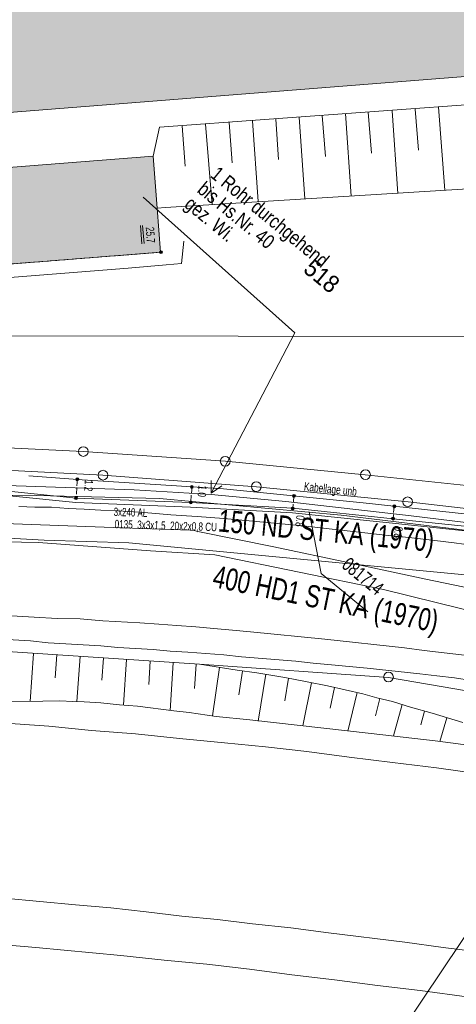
# Model space of a CAD drawing. Header units: metres. Extents: x -740 to 758, y -633 to 854.
# Tile 140 of 256: x -317 to -289, y -166 to -102. Entities that reach past the tile are written whole.
import ezdxf

# ---------------------------------------------------------------- set-up
doc = ezdxf.new("R2010")
doc.units = ezdxf.units.M
doc.header["$MEASUREMENT"] = 0
doc.linetypes.add('416_125', pattern=[0.5408, 0.416, -0.1248])
for name, color, linetype in [('Gas.LOVION', 7, 'Continuous'), ('Gis.LOVION', 7, 'Continuous'), ('Grundkarte.LOVION', 7, 'Continuous'), ('Grundkarte_Text.LOVION', 7, 'Continuous'), ('Strom.LOVION', 7, 'Continuous'), ('StromBemass.LOVION', 7, 'Continuous'), ('Telko.LOVION', 7, 'Continuous'), ('ViewBounds.LOVION', 7, 'Continuous'), ('Wasser.LOVION', 7, 'Continuous')]:
    doc.layers.add(name, color=color, linetype=linetype)
doc.styles.add('ERSTELLTER_STIL_1', font='arial.ttf')

msp = doc.modelspace()

# ---------------------------------------------------------------- hatches: boundary and pattern name
at = {"layer": 'Grundkarte.LOVION', "linetype": 'Continuous', "lineweight": 18}
for color, points in [(9, [(-348.745, -69.703), (-347.383, -86.653), (-345.574, -109.087), (-345.352, -110.454), (-345.059, -110.425), (-279.536, -105.26), (-281.289, -82.496), (-282.669, -64.454)]), (254, [(-344.964, -111.096), (-345.059, -110.425), (-345.352, -110.454), (-345.574, -109.087), (-348.417, -109.335), (-347.778, -115.568), (-344.552, -115.312), (-344.108, -121.061), (-332.945, -120.058), (-333.025, -119.239), (-307.568, -117.223), (-307.784, -114.406), (-308.052, -111.063), (-333.541, -113.053), (-333.644, -111.999), (-340.618, -112.622), (-340.78, -110.657)])]:
    msp.add_hatch(color=color, dxfattribs=at).paths.add_polyline_path(points)
at = {"layer": 'StromBemass.LOVION', "linetype": 'Continuous', "lineweight": 13}
for points in [[(-307.477, -117.287), (-307.47, -117.277), (-307.464, -117.267), (-307.46, -117.256), (-307.457, -117.244), (-307.455, -117.233), (-307.455, -117.221), (-307.457, -117.209), (-307.46, -117.198), (-307.464, -117.187), (-307.47, -117.176), (-307.477, -117.167), (-307.485, -117.158), (-307.494, -117.151), (-307.504, -117.145), (-307.515, -117.14), (-307.526, -117.136), (-307.538, -117.134), (-307.549, -117.133), (-307.561, -117.134), (-307.573, -117.136), (-307.584, -117.14), (-307.595, -117.145), (-307.605, -117.151), (-307.614, -117.159), (-307.622, -117.167), (-307.629, -117.177), (-307.634, -117.187), (-307.639, -117.198), (-307.641, -117.21), (-307.643, -117.221), (-307.643, -117.233), (-307.641, -117.245), (-307.638, -117.256), (-307.634, -117.267), (-307.628, -117.278), (-307.621, -117.287), (-307.613, -117.296), (-307.604, -117.303), (-307.594, -117.31), (-307.583, -117.315), (-307.572, -117.318), (-307.561, -117.32), (-307.549, -117.321), (-307.537, -117.32), (-307.525, -117.318), (-307.514, -117.314), (-307.504, -117.309), (-307.494, -117.303), (-307.485, -117.295)], [(-312.863, -131.895), (-312.856, -131.885), (-312.85, -131.875), (-312.846, -131.864), (-312.843, -131.852), (-312.841, -131.84), (-312.841, -131.829), (-312.843, -131.817), (-312.846, -131.805), (-312.85, -131.794), (-312.856, -131.784), (-312.863, -131.774), (-312.871, -131.766), (-312.88, -131.758), (-312.89, -131.752), (-312.901, -131.747), (-312.912, -131.743), (-312.924, -131.741), (-312.936, -131.74), (-312.948, -131.741), (-312.96, -131.743), (-312.971, -131.747), (-312.982, -131.752), (-312.992, -131.758), (-313.001, -131.766), (-313.009, -131.775), (-313.016, -131.784), (-313.021, -131.795), (-313.026, -131.806), (-313.029, -131.817), (-313.03, -131.829), (-313.03, -131.841), (-313.029, -131.853), (-313.026, -131.864), (-313.021, -131.875), (-313.015, -131.886), (-313.008, -131.895), (-313, -131.904), (-312.991, -131.912), (-312.981, -131.918), (-312.97, -131.923), (-312.959, -131.927), (-312.947, -131.929), (-312.935, -131.929), (-312.924, -131.929), (-312.912, -131.926), (-312.901, -131.923), (-312.89, -131.918), (-312.88, -131.911), (-312.871, -131.904)], [(-305.486, -132.381), (-305.479, -132.371), (-305.473, -132.36), (-305.469, -132.349), (-305.466, -132.338), (-305.464, -132.326), (-305.464, -132.314), (-305.466, -132.302), (-305.469, -132.29), (-305.473, -132.279), (-305.479, -132.269), (-305.486, -132.259), (-305.494, -132.251), (-305.503, -132.243), (-305.514, -132.237), (-305.524, -132.232), (-305.536, -132.228), (-305.548, -132.226), (-305.559, -132.225), (-305.571, -132.226), (-305.583, -132.228), (-305.594, -132.232), (-305.605, -132.237), (-305.615, -132.243), (-305.625, -132.251), (-305.633, -132.26), (-305.64, -132.269), (-305.645, -132.28), (-305.65, -132.291), (-305.653, -132.303), (-305.654, -132.314), (-305.654, -132.326), (-305.653, -132.338), (-305.65, -132.35), (-305.645, -132.361), (-305.639, -132.371), (-305.632, -132.381), (-305.624, -132.39), (-305.615, -132.397), (-305.605, -132.404), (-305.594, -132.409), (-305.583, -132.412), (-305.571, -132.415), (-305.559, -132.415), (-305.547, -132.414), (-305.535, -132.412), (-305.524, -132.408), (-305.513, -132.403), (-305.503, -132.397), (-305.494, -132.389)], [(-312.94, -133.101), (-312.933, -133.091), (-312.928, -133.08), (-312.923, -133.069), (-312.92, -133.058), (-312.919, -133.046), (-312.919, -133.034), (-312.92, -133.022), (-312.923, -133.011), (-312.928, -133), (-312.934, -132.989), (-312.941, -132.98), (-312.949, -132.971), (-312.958, -132.963), (-312.968, -132.957), (-312.979, -132.952), (-312.99, -132.948), (-313.002, -132.946), (-313.014, -132.945), (-313.026, -132.946), (-313.038, -132.948), (-313.049, -132.952), (-313.06, -132.957), (-313.07, -132.964), (-313.079, -132.971), (-313.087, -132.98), (-313.094, -132.99), (-313.1, -133), (-313.104, -133.011), (-313.107, -133.023), (-313.108, -133.035), (-313.108, -133.047), (-313.107, -133.058), (-313.104, -133.07), (-313.099, -133.081), (-313.094, -133.091), (-313.087, -133.101), (-313.078, -133.11), (-313.069, -133.117), (-313.059, -133.124), (-313.048, -133.129), (-313.037, -133.132), (-313.025, -133.135), (-313.013, -133.135), (-313.001, -133.135), (-312.99, -133.132), (-312.978, -133.129), (-312.968, -133.123), (-312.958, -133.117), (-312.948, -133.109)], [(-298.912, -132.962), (-298.906, -132.952), (-298.9, -132.942), (-298.896, -132.931), (-298.893, -132.919), (-298.891, -132.907), (-298.891, -132.896), (-298.893, -132.884), (-298.896, -132.872), (-298.9, -132.861), (-298.906, -132.851), (-298.913, -132.841), (-298.921, -132.833), (-298.93, -132.825), (-298.94, -132.819), (-298.951, -132.814), (-298.962, -132.81), (-298.974, -132.808), (-298.986, -132.808), (-298.997, -132.808), (-299.009, -132.811), (-299.02, -132.814), (-299.031, -132.819), (-299.041, -132.826), (-299.05, -132.833), (-299.058, -132.842), (-299.065, -132.852), (-299.071, -132.862), (-299.075, -132.873), (-299.078, -132.884), (-299.079, -132.896), (-299.079, -132.908), (-299.078, -132.92), (-299.075, -132.931), (-299.07, -132.942), (-299.065, -132.953), (-299.058, -132.962), (-299.05, -132.971), (-299.04, -132.978), (-299.03, -132.984), (-299.02, -132.99), (-299.008, -132.993), (-298.997, -132.995), (-298.985, -132.996), (-298.973, -132.995), (-298.961, -132.993), (-298.95, -132.989), (-298.94, -132.984), (-298.93, -132.978), (-298.92, -132.97)], [(-305.555, -133.377), (-305.548, -133.367), (-305.543, -133.357), (-305.539, -133.346), (-305.536, -133.335), (-305.534, -133.323), (-305.534, -133.312), (-305.536, -133.3), (-305.539, -133.289), (-305.543, -133.278), (-305.549, -133.267), (-305.556, -133.258), (-305.564, -133.249), (-305.573, -133.242), (-305.583, -133.236), (-305.593, -133.231), (-305.604, -133.227), (-305.616, -133.225), (-305.628, -133.224), (-305.639, -133.225), (-305.651, -133.227), (-305.662, -133.231), (-305.672, -133.236), (-305.682, -133.242), (-305.691, -133.25), (-305.699, -133.258), (-305.706, -133.268), (-305.712, -133.278), (-305.716, -133.289), (-305.719, -133.3), (-305.72, -133.312), (-305.72, -133.324), (-305.719, -133.335), (-305.716, -133.347), (-305.712, -133.358), (-305.706, -133.368), (-305.699, -133.377), (-305.691, -133.386), (-305.682, -133.393), (-305.672, -133.4), (-305.661, -133.404), (-305.65, -133.408), (-305.639, -133.41), (-305.627, -133.411), (-305.615, -133.41), (-305.604, -133.408), (-305.593, -133.404), (-305.582, -133.399), (-305.572, -133.393), (-305.563, -133.385)], [(-292.452, -133.624), (-292.445, -133.614), (-292.439, -133.604), (-292.435, -133.593), (-292.432, -133.581), (-292.43, -133.569), (-292.43, -133.557), (-292.432, -133.546), (-292.435, -133.534), (-292.439, -133.523), (-292.445, -133.513), (-292.452, -133.503), (-292.46, -133.494), (-292.469, -133.487), (-292.479, -133.48), (-292.49, -133.475), (-292.502, -133.472), (-292.513, -133.469), (-292.525, -133.469), (-292.537, -133.47), (-292.549, -133.472), (-292.56, -133.476), (-292.571, -133.481), (-292.581, -133.487), (-292.59, -133.495), (-292.598, -133.503), (-292.605, -133.513), (-292.611, -133.524), (-292.615, -133.535), (-292.618, -133.546), (-292.62, -133.558), (-292.62, -133.57), (-292.618, -133.582), (-292.615, -133.593), (-292.611, -133.604), (-292.605, -133.615), (-292.598, -133.624), (-292.59, -133.633), (-292.581, -133.641), (-292.57, -133.647), (-292.56, -133.652), (-292.548, -133.656), (-292.537, -133.658), (-292.525, -133.659), (-292.513, -133.658), (-292.501, -133.656), (-292.49, -133.652), (-292.479, -133.647), (-292.469, -133.64), (-292.46, -133.633)], [(-298.993, -133.763), (-298.986, -133.753), (-298.981, -133.743), (-298.976, -133.732), (-298.973, -133.72), (-298.972, -133.708), (-298.972, -133.696), (-298.974, -133.685), (-298.977, -133.673), (-298.981, -133.662), (-298.987, -133.652), (-298.994, -133.642), (-299.002, -133.633), (-299.011, -133.626), (-299.021, -133.62), (-299.032, -133.615), (-299.043, -133.611), (-299.055, -133.609), (-299.067, -133.608), (-299.079, -133.609), (-299.09, -133.611), (-299.102, -133.615), (-299.112, -133.62), (-299.122, -133.626), (-299.132, -133.634), (-299.14, -133.643), (-299.147, -133.652), (-299.152, -133.663), (-299.157, -133.674), (-299.16, -133.685), (-299.161, -133.697), (-299.161, -133.709), (-299.159, -133.721), (-299.156, -133.732), (-299.152, -133.743), (-299.146, -133.754), (-299.139, -133.763), (-299.131, -133.772), (-299.122, -133.779), (-299.112, -133.786), (-299.101, -133.791), (-299.09, -133.794), (-299.078, -133.797), (-299.066, -133.797), (-299.054, -133.797), (-299.043, -133.794), (-299.031, -133.791), (-299.021, -133.785), (-299.011, -133.779), (-299.001, -133.771)], [(-292.534, -134.418), (-292.527, -134.408), (-292.521, -134.398), (-292.517, -134.387), (-292.514, -134.376), (-292.513, -134.364), (-292.513, -134.352), (-292.514, -134.34), (-292.517, -134.329), (-292.522, -134.318), (-292.527, -134.308), (-292.534, -134.298), (-292.542, -134.289), (-292.551, -134.282), (-292.561, -134.276), (-292.572, -134.271), (-292.583, -134.267), (-292.595, -134.265), (-292.607, -134.264), (-292.619, -134.265), (-292.63, -134.267), (-292.641, -134.271), (-292.652, -134.276), (-292.662, -134.282), (-292.671, -134.29), (-292.679, -134.298), (-292.686, -134.308), (-292.692, -134.318), (-292.696, -134.329), (-292.699, -134.341), (-292.7, -134.353), (-292.7, -134.364), (-292.699, -134.376), (-292.696, -134.388), (-292.692, -134.399), (-292.686, -134.409), (-292.679, -134.418), (-292.671, -134.427), (-292.662, -134.435), (-292.652, -134.441), (-292.641, -134.446), (-292.63, -134.449), (-292.618, -134.452), (-292.606, -134.452), (-292.594, -134.452), (-292.583, -134.449), (-292.572, -134.446), (-292.561, -134.441), (-292.551, -134.434), (-292.542, -134.427)]]:
    msp.add_hatch(color=7, dxfattribs=at).paths.add_polyline_path(points)

# ---------------------------------------------------------------- linework, layer by layer
at = {"layer": 'Gas.LOVION', "color": 5, "linetype": 'Continuous', "lineweight": 18}
msp.add_lwpolyline([(-219.175, -140.412), (-243.406, -142.116), (-268.264, -143.01), (-276.185, -141.804), (-286.61, -138.109), (-309.611, -135.924), (-315.067, -135.748), (-321.559, -135.393), (-329.622, -135.147), (-345.024, -134.82), (-349.837, -135.01), (-364.055, -134.848), (-369.432, -135.167), (-379.982, -135.785), (-395.272, -136.6), (-397.497, -136.818), (-407.579, -137.39), (-411.6, -142.054), (-415.469, -142.24), (-424.525, -142.416), (-435.069, -142.797), (-453.806, -143.417), (-462.068, -143.249)], dxfattribs=at)
at = {"layer": 'Gas.LOVION', "color": 1, "linetype": 'Continuous', "lineweight": 18}
msp.add_lwpolyline([(-407.075, -137.858), (-396.609, -136.982), (-396.023, -136.925), (-395.025, -136.857), (-385.161, -136.321), (-384.898, -136.295), (-383.955, -136.262), (-372.076, -135.633), (-369.385, -135.503), (-360.812, -135.063), (-349.832, -135.069), (-337.972, -135.446), (-327.385, -135.667), (-315.436, -135.903), (-308.217, -136.423), (-304.069, -136.683), (-293.225, -138.918), (-281.309, -141.847)], dxfattribs=at)
at = {"layer": 'Gis.LOVION', "color": 44, "linetype": 'Continuous', "lineweight": 18}
msp.add_lwpolyline([(-277.119, -135.275), (-285.65, -134.321), (-294.523, -133.356), (-303.523, -132.447), (-312.624, -131.859), (-316.048, -131.603)], dxfattribs=at)
at = {"layer": 'Grundkarte.LOVION', "color": 253, "linetype": 'Continuous', "lineweight": 18}
for points in [[(-282.337, -134.351), (-291.634, -133.28), (-301.393, -132.313), (-311.279, -131.565), (-318.408, -131.198), (-326.746, -130.861), (-338.737, -130.644), (-358.246, -130.926), (-377.719, -131.884), (-377.815, -130.297), (-380.134, -101.737), (-357.074, -99.689), (-357.302, -96.756), (-357.47, -94.733), (-358.492, -94.862), (-359.079, -87.649), (-347.617, -86.676), (-347.383, -86.653), (-348.745, -69.703), (-348.796, -69.176), (-339.736, -68.438), (-340.397, -60.463), (-285.437, -56.095)], [(-405.999, -144.934), (-397.708, -144.479), (-387.797, -144.278), (-378.135, -144.25), (-375.712, -144.249), (-375.731, -143.749), (-375.74, -142.449), (-358.982, -141.845), (-356.983, -142.034), (-356.775, -142.043), (-330.143, -142.07), (-305.065, -143.726), (-292.894, -144.575), (-263.527, -149.595), (-249.443, -151.263), (-217.319, -155.156)], [(-405.999, -144.934), (-397.708, -144.479), (-387.797, -144.278), (-378.135, -144.25), (-375.712, -144.249), (-375.731, -143.749), (-375.74, -142.449), (-358.982, -141.845), (-356.983, -142.034), (-356.775, -142.043), (-330.143, -142.07), (-305.065, -143.726), (-292.894, -144.575), (-263.527, -149.595), (-249.443, -151.263), (-217.319, -155.156)], [(-286.907, -150.788), (-289.813, -150.392), (-292.654, -150.049), (-295.437, -149.701), (-298.161, -149.346), (-300.821, -149.045), (-303.449, -148.77), (-306.343, -148.491), (-309.179, -148.207), (-312.008, -147.981), (-314.753, -147.717), (-317.85, -147.488), (-321.42, -147.246), (-325.822, -146.967), (-334.71, -146.447), (-340.815, -146.275), (-343.841, -146.158), (-346.862, -146.098), (-352.967, -145.927), (-354.182, -145.898), (-356.579, -145.866), (-359.125, -145.819), (-361.847, -145.79), (-364.777, -145.751)], [(-286.907, -150.788), (-289.813, -150.392), (-292.654, -150.049), (-295.437, -149.701), (-298.161, -149.346), (-300.821, -149.045), (-303.449, -148.77), (-306.343, -148.491), (-309.179, -148.207), (-312.008, -147.981), (-314.753, -147.717), (-317.85, -147.488), (-321.42, -147.246), (-325.822, -146.967), (-334.71, -146.447), (-340.815, -146.275), (-343.841, -146.158), (-346.862, -146.098), (-352.967, -145.927), (-354.182, -145.898), (-356.579, -145.866), (-359.125, -145.819), (-361.847, -145.79), (-364.777, -145.751)]]:
    msp.add_lwpolyline(points, dxfattribs=at)
at = {"layer": 'Grundkarte.LOVION', "color": 8, "linetype": 'Continuous', "lineweight": 18}
for points in [[(-285.444, -132.497), (-294.405, -131.541), (-303.385, -130.675), (-312.551, -130.035), (-320.954, -129.644), (-337.867, -128.667), (-376.196, -130.228), (-377.815, -130.297), (-380.134, -101.737), (-357.074, -99.689), (-357.302, -96.756), (-357.47, -94.733), (-358.492, -94.862), (-359.079, -87.649), (-347.617, -86.676), (-347.383, -86.653), (-348.745, -69.703), (-348.796, -69.176), (-339.736, -68.438), (-340.397, -60.463), (-285.437, -56.095)], [(-343.08, -120.99), (-342.979, -121.719), (-332.306, -120.853), (-331.417, -119.968), (-309.654, -118.254), (-307.221, -118.046), (-306.226, -117.948), (-306.07, -116.515)], [(-263.527, -149.595), (-292.894, -144.575), (-305.065, -143.726), (-330.143, -142.07), (-356.775, -142.043), (-356.983, -142.034), (-358.982, -141.845), (-374.17, -140.67), (-377.041, -140.625), (-377.548, -134.232), (-377.719, -131.884), (-358.246, -130.926), (-338.737, -130.644), (-326.746, -130.861), (-318.408, -131.198), (-311.279, -131.565), (-301.393, -132.313), (-291.634, -133.28), (-282.337, -134.351)], [(-316.698, -133.573), (-315.659, -133.619), (-314.594, -133.633), (-313.522, -133.706), (-312.483, -133.752), (-311.412, -133.825), (-310.315, -133.865), (-308.62, -133.965), (-306.92, -134.124), (-305.226, -134.225), (-303.499, -134.351), (-298.398, -134.828), (-296.724, -135.019), (-294.992, -135.204), (-293.318, -135.395), (-291.586, -135.581), (-289.912, -135.772), (-288.686, -135.918), (-287.428, -136.09)], [(-407.834, -139.764), (-393.623, -140.621), (-377.041, -140.625), (-374.17, -140.67), (-358.982, -141.845), (-356.983, -142.034), (-356.775, -142.043), (-330.143, -142.07), (-305.065, -143.726), (-292.894, -144.575), (-263.527, -149.595), (-249.443, -151.263), (-217.319, -155.156)], [(-317.161, -140.623), (-315.707, -140.688), (-314.22, -140.779), (-312.739, -140.811), (-311.279, -140.935), (-308.902, -141.057), (-307.682, -141.144), (-306.52, -141.238), (-305.3, -141.325), (-304.138, -141.419), (-302.944, -141.538), (-301.782, -141.632), (-297.007, -142.11), (-291.868, -142.672), (-290.61, -142.845), (-289.325, -142.985), (-288.008, -143.152)], [(-319.33, -142.017), (-315.941, -142.218), (-314.806, -142.343), (-311.417, -142.544), (-310.314, -142.643), (-308.054, -142.777), (-306.951, -142.876), (-305.821, -142.943), (-303.498, -143.129), (-302.362, -143.255), (-298.877, -143.535), (-297.742, -143.66), (-296.58, -143.753), (-295.444, -143.879), (-294.283, -143.972), (-290.877, -144.349), (-289.8, -144.48), (-288.664, -144.605), (-287.555, -144.763)], [(-364.777, -145.751), (-361.847, -145.79), (-359.125, -145.819), (-356.579, -145.866), (-354.182, -145.898), (-352.967, -145.927), (-346.862, -146.098), (-343.841, -146.158), (-340.815, -146.275), (-334.71, -146.447), (-325.822, -146.967), (-321.42, -147.246), (-317.85, -147.488), (-314.753, -147.717), (-312.008, -147.981), (-309.179, -148.207), (-306.343, -148.491), (-303.449, -148.77), (-300.821, -149.045), (-298.161, -149.346), (-295.437, -149.701), (-292.654, -150.049), (-289.813, -150.392), (-286.907, -150.788)], [(-317.635, -158.757), (-313.04, -159.195), (-310.775, -159.387), (-308.504, -159.638), (-306.201, -159.915), (-303.904, -160.134), (-301.66, -160.417), (-299.181, -160.677), (-296.756, -161.002), (-291.851, -161.586), (-289.393, -161.937), (-286.941, -162.229)], [(-287.72, -165.143), (-290.866, -164.711), (-293.616, -164.389), (-296.373, -164.009), (-299.123, -163.686), (-301.848, -163.332), (-304.598, -163.01), (-307.343, -162.746), (-310.12, -162.456), (-315.61, -161.929), (-318.382, -161.697), (-323.86, -161.287), (-325.794, -161.151), (-327.723, -161.074), (-329.657, -160.938), (-331.586, -160.86), (-333.488, -160.751), (-339.275, -160.519), (-341.171, -160.468), (-346.957, -160.235), (-354.798, -160.145), (-365.214, -160.631), (-387.709, -161.205), (-409.491, -162.418)]]:
    msp.add_lwpolyline(points, dxfattribs=at)
for points in [[(-348.745, -69.703), (-282.669, -64.454), (-281.289, -82.496), (-279.536, -105.26), (-345.059, -110.425), (-345.352, -110.454), (-345.574, -109.087), (-347.383, -86.653)], [(-344.964, -111.096), (-340.78, -110.657), (-340.618, -112.622), (-333.644, -111.999), (-333.541, -113.053), (-308.052, -111.063), (-307.784, -114.406), (-307.568, -117.223), (-333.025, -119.239), (-332.945, -120.058), (-344.108, -121.061), (-344.552, -115.312), (-347.778, -115.568), (-348.417, -109.335), (-345.574, -109.087), (-345.352, -110.454), (-345.059, -110.425)], [(-337.867, -128.667), (-320.954, -129.644), (-312.551, -130.035), (-303.385, -130.675), (-294.405, -131.541), (-285.444, -132.497), (-277.298, -133.593), (-277.128, -135.024), (-282.337, -134.351), (-291.634, -133.28), (-301.393, -132.313), (-311.279, -131.565), (-318.408, -131.198), (-326.746, -130.861), (-338.737, -130.644), (-358.246, -130.926), (-377.719, -131.884), (-377.815, -130.297), (-376.196, -130.228)]]:
    msp.add_lwpolyline(points, close=True, dxfattribs=at)
at = {"layer": 'Grundkarte.LOVION', "color": 7, "linetype": 'Continuous', "lineweight": 13}
for points in [[(-282.931, -112.863), (-307.257, -114.355), (-307.784, -114.406), (-308.052, -111.063), (-307.644, -109.191), (-279.411, -107.14)], [(-294.201, -108.231), (-294.002, -110.872)], [(-292.673, -108.141), (-292.301, -113.454)], [(-291.177, -108.024), (-290.978, -110.665)], [(-289.681, -107.907), (-289.277, -113.247)], [(-301.654, -108.782), (-301.294, -113.979)], [(-300.158, -108.666), (-299.991, -111.28)], [(-298.662, -108.549), (-298.296, -113.804)], [(-297.166, -108.432), (-296.967, -111.073)], [(-295.67, -108.316), (-295.299, -113.629)], [(-306.174, -109.106), (-305.981, -111.688)], [(-304.678, -108.989), (-304.259, -114.18)], [(-303.15, -108.899), (-302.957, -111.481)], [(-375.74, -142.449), (-358.982, -141.845), (-356.983, -142.034), (-356.775, -142.043), (-330.143, -142.07), (-305.065, -143.726), (-302.634, -144.109), (-301.375, -144.281), (-299.573, -144.578), (-298.128, -144.851), (-296.832, -145.108), (-294.564, -145.625), (-293.652, -145.891), (-292.654, -146.118), (-291.496, -146.478), (-290.098, -146.873), (-288.117, -147.478)], [(-315.744, -143.026), (-315.973, -146.122)], [(-314.257, -143.117), (-314.348, -144.604)], [(-312.739, -143.235), (-312.959, -146.123)], [(-311.252, -143.326), (-311.349, -144.754)], [(-309.765, -143.417), (-309.953, -146.332)], [(-308.246, -143.535), (-308.337, -145.021)], [(-306.76, -143.626), (-306.962, -146.69)], [(-305.273, -143.717), (-305.385, -145.294)], [(-287.111, -149.005), (-289.894, -148.656), (-294.02, -148.173), (-301.818, -147.31), (-303.998, -147.08), (-305.736, -146.836), (-306.723, -146.725), (-309.058, -146.422), (-310.219, -146.328), (-311.413, -146.209), (-312.484, -146.136), (-313.225, -146.12), (-314.056, -146.083), (-315.148, -146.101), (-317.273, -146.131), (-317.234, -145.625), (-324.199, -145.124), (-333.512, -144.793), (-347.993, -144.199), (-352.799, -144.019), (-355.196, -143.987), (-357.924, -143.899), (-360.529, -143.858), (-363.341, -143.808)], [(-303.775, -143.925), (-304.238, -147.044)], [(-302.303, -144.165), (-302.538, -145.696)], [(-300.805, -144.373), (-301.28, -147.375)], [(-299.333, -144.614), (-299.573, -146.085)], [(-297.856, -144.913), (-298.412, -147.686)], [(-296.378, -145.212), (-296.662, -146.54)], [(-294.927, -145.543), (-295.512, -148.023)], [(-293.47, -145.932), (-293.745, -147.053)], [(-292.014, -146.322), (-292.586, -148.328)], [(-290.583, -146.743), (-290.822, -147.624)], [(-289.153, -147.165), (-289.595, -148.686)]]:
    msp.add_lwpolyline(points, dxfattribs=at)
at = {"layer": 'Grundkarte.LOVION', "color": 9, "linetype": 'Continuous', "lineweight": 18}
for centre, radius in [((-312.546, -130.047), 0.311), ((-303.413, -130.671), 0.314), ((-311.274, -131.567), 0.313), ((-294.384, -131.541), 0.314), ((-301.403, -132.301), 0.312), ((-291.674, -133.281), 0.313), ((-292.902, -144.55), 0.313)]:
    msp.add_circle(centre, radius, dxfattribs=at)
at = {"layer": 'Strom.LOVION', "color": 1, "linetype": 'Continuous', "lineweight": 18}
msp.add_lwpolyline([(-268.228, -136.578), (-269.184, -136.627), (-269.317, -136.625), (-269.51, -136.466), (-269.755, -136.372), (-273.407, -136.655), (-277.38, -136.083), (-281.687, -135.559), (-286.141, -135.048), (-292.606, -134.365), (-299.056, -133.695), (-305.639, -133.319), (-313.01, -133.05), (-321.131, -132.218), (-323.325, -132.3), (-325.189, -132.275), (-332.994, -132.107), (-337.529, -131.664), (-346.55, -131.6), (-368.042, -132.002), (-369.497, -122.864)], dxfattribs=at)
at = {"layer": 'Strom.LOVION', "color": 94, "linetype": 'Continuous', "lineweight": 18}
msp.add_lwpolyline([(-286.171, -135.347), (-292.636, -134.664), (-299.086, -133.994), (-305.64, -133.615), (-313.027, -133.332), (-321.161, -132.517), (-321.323, -132.518), (-321.645, -132.549), (-321.941, -132.549), (-322.337, -132.573), (-322.692, -132.578), (-322.832, -132.651), (-322.986, -132.74), (-323.324, -132.758), (-333.038, -132.555), (-337.516, -132.106), (-346.56, -132.104), (-347.73, -131.922), (-351.123, -131.988), (-368.014, -132.295), (-374.371, -132.266), (-377.676, -132.323)], dxfattribs=at)
at = {"layer": 'StromBemass.LOVION', "color": 7, "linetype": 'Continuous', "lineweight": 13}
for points in [[(-308.858, -115.516), (-308.772, -116.69)], [(-308.724, -115.518), (-308.626, -116.676)]]:
    msp.add_lwpolyline(points, dxfattribs=at)
at = {"layer": 'StromBemass.LOVION', "color": 7, "linetype": '416_125', "lineweight": 13}
for points in [[(-332.996, -119.236), (-330.707, -119.071), (-324.388, -118.557), (-322.218, -118.374), (-307.552, -117.236)], [(-312.923, -131.829), (-313.01, -133.05)], [(-305.545, -132.32), (-305.639, -133.319)], [(-298.987, -132.891), (-299.056, -133.695)], [(-292.537, -133.56), (-292.606, -134.365)]]:
    msp.add_lwpolyline(points, dxfattribs=at)
at = {"layer": 'StromBemass.LOVION', "color": 7, "linetype": 'Continuous', "lineweight": 13}
for centre, radius in [((-307.549, -117.227), 0.094), ((-312.936, -131.835), 0.0947), ((-305.559, -132.32), 0.0952), ((-313.014, -133.04), 0.095), ((-298.985, -132.902), 0.0942), ((-305.627, -133.318), 0.0933), ((-292.525, -133.564), 0.095), ((-299.067, -133.703), 0.0947), ((-292.607, -134.358), 0.0941)]:
    msp.add_circle(centre, radius, dxfattribs=at)
at = {"layer": 'Telko.LOVION', "color": 49, "linetype": 'Continuous', "lineweight": 18}
for points in [[(-308.681, -113.696), (-298.933, -122.408), (-304.322, -132.732)], [(-294.222, -140.36), (-297.227, -137.891), (-298.013, -133.933)]]:
    msp.add_lwpolyline(points, dxfattribs=at)
at = {"layer": 'Telko.LOVION', "color": 1, "linetype": 'Continuous', "lineweight": 18}
for points in [[(-272.398, -137), (-295.94, -134.13), (-307.644, -133.072), (-315.526, -132.867), (-318.78, -132.831), (-319.646, -132.738), (-320.482, -132.805), (-324.07, -132.683), (-337.221, -132.402), (-352.218, -132.273), (-355.525, -132.005), (-356.388, -131.941), (-355.568, -131.566), (-342.389, -131.843), (-332.632, -132.027), (-317.479, -132.231), (-309.28, -132.508), (-304.314, -132.82), (-299.511, -133.267), (-291.441, -134.192), (-286.342, -134.802)], [(-269.657, -145.392), (-269.894, -144.928), (-271.421, -138.988), (-271.567, -137.495), (-271.557, -136.992), (-272.017, -137.421), (-318.169, -206.188)]]:
    msp.add_lwpolyline(points, dxfattribs=at)
at = {"layer": 'Telko.LOVION', "color": 7, "linetype": 'Continuous', "lineweight": 13}
msp.add_lwpolyline([(-303.63, -132.251), (-304.322, -132.732), (-304.315, -131.904)], dxfattribs=at)
at = {"layer": 'ViewBounds.LOVION', "color": 1, "linetype": 'Continuous', "lineweight": 18}
msp.add_lwpolyline([(528.379, 238.399), (527.852, -123.837), (-505.561, -122.336), (-505.035, 239.901)], close=True, dxfattribs=at)
at = {"layer": 'Wasser.LOVION', "color": 94, "linetype": 'Continuous', "lineweight": 18}
msp.add_lwpolyline([(-362.543, -133.533), (-358.537, -133.245), (-355.895, -133.208), (-345.868, -133.588), (-340.852, -133.806), (-335.852, -134.012), (-335.657, -134.037), (-335.449, -134.047), (-330.497, -134.213), (-310.624, -134.93), (-305.672, -135.096), (-305.419, -135.115), (-305.176, -135.18), (-300.291, -136.18), (-295.402, -137.21), (-290.497, -138.252), (-285.625, -139.269)], dxfattribs=at)

# ---------------------------------------------------------------- texts
at = {"layer": 'Gas.LOVION', "color": 5, "linetype": 'Continuous', "lineweight": 18, "insert": (-303.952, -135.605), "char_height": 1.42277, "attachment_point": 7, "rotation": 354.52994, "style": 'ERSTELLTER_STIL_1'}
msp.add_mtext('{\\A1;\\W0.72103x;150 ND ST KA (1970)}', dxfattribs=at)
at = {"layer": 'Gas.LOVION', "color": 1, "linetype": 'Continuous', "lineweight": 18, "insert": (-304.383, -139.157), "char_height": 1.42279, "attachment_point": 7, "rotation": 348.41894, "style": 'ERSTELLTER_STIL_1'}
msp.add_mtext('{\\A1;\\W0.72072x;400 HD1 ST KA (1970)}', dxfattribs=at)
at = {"layer": 'Grundkarte_Text.LOVION', "color": 7, "linetype": 'Continuous', "lineweight": 13, "insert": (-298.465, -118.463), "char_height": 1.12431, "attachment_point": 7, "rotation": 320.58395, "style": 'ERSTELLTER_STIL_1'}
msp.add_mtext('{\\A1;\\W0.89450x;518}', dxfattribs=at)
at = {"layer": 'Strom.LOVION', "color": 1, "linetype": 'Continuous', "lineweight": 18, "attachment_point": 7, "style": 'ERSTELLTER_STIL_1'}
for s, insert, char_height, rotation in [('{\\A1;\\W0.71559x;Kabellage unb}', (-298.38, -132.71), 0.53354, 354.24413), ('{\\A1;\\W0.68547x;3x240 AL }', (-310.595, -134.195), 0.53355, 358.24411)]:
    msp.add_mtext(s, dxfattribs=dict(at, insert=insert, char_height=char_height, rotation=rotation))
at = {"layer": 'Strom.LOVION', "color": 94, "linetype": 'Continuous', "lineweight": 18, "insert": (-310.535, -135.07), "char_height": 0.53355, "attachment_point": 7, "rotation": 358.24411, "style": 'ERSTELLTER_STIL_1'}
msp.add_mtext('{\\A1;\\W0.70015x;0135  3x3x1,5  20x2x0,8 CU }', dxfattribs=at)
at = {"layer": 'StromBemass.LOVION', "color": 7, "linetype": 'Continuous', "lineweight": 13, "attachment_point": 7, "style": 'ERSTELLTER_STIL_1'}
for s, insert, char_height, rotation in [('{\\A1;\\W0.71557x;25.7}', (-308.535, -115.622), 0.53354, 274.24399), ('{\\A1;\\W0.71558x;1.2}', (-312.442, -131.852), 0.53354, 266.24702), ('{\\A1;\\W0.71556x;1.0}', (-305.133, -132.207), 0.53354, 265.24632), ('{\\A1;\\W0.71560x;0.8}', (-298.831, -134.123), 0.53355, 264.24427), ('{\\A1;\\W0.71557x;0.8}', (-292.509, -134.85), 0.53355, 264.24427)]:
    msp.add_mtext(s, dxfattribs=dict(at, insert=insert, char_height=char_height, rotation=rotation))
at = {"layer": 'Telko.LOVION', "color": 220, "linetype": 'Continuous', "lineweight": 18, "attachment_point": 7, "style": 'ERSTELLTER_STIL_1'}
for s, insert, char_height, rotation in [('{\\A1;\\W0.80002x;1 Rohr durchgehend}', (-304.597, -112.572), 0.91525, 320.58413), ('{\\A1;\\W0.80002x;bis Hs.Nr. 40}', (-305.285, -113.339), 0.91525, 320.58413), ('{\\A1;\\W0.80002x;gez. Wi.}', (-306.281, -114.496), 0.91525, 320.58413), ('{\\A1;\\W0.71563x;081714}', (-295.983, -137.475), 0.8892, 320.58341)]:
    msp.add_mtext(s, dxfattribs=dict(at, insert=insert, char_height=char_height, rotation=rotation))

doc.saveas('drawing.dxf')
